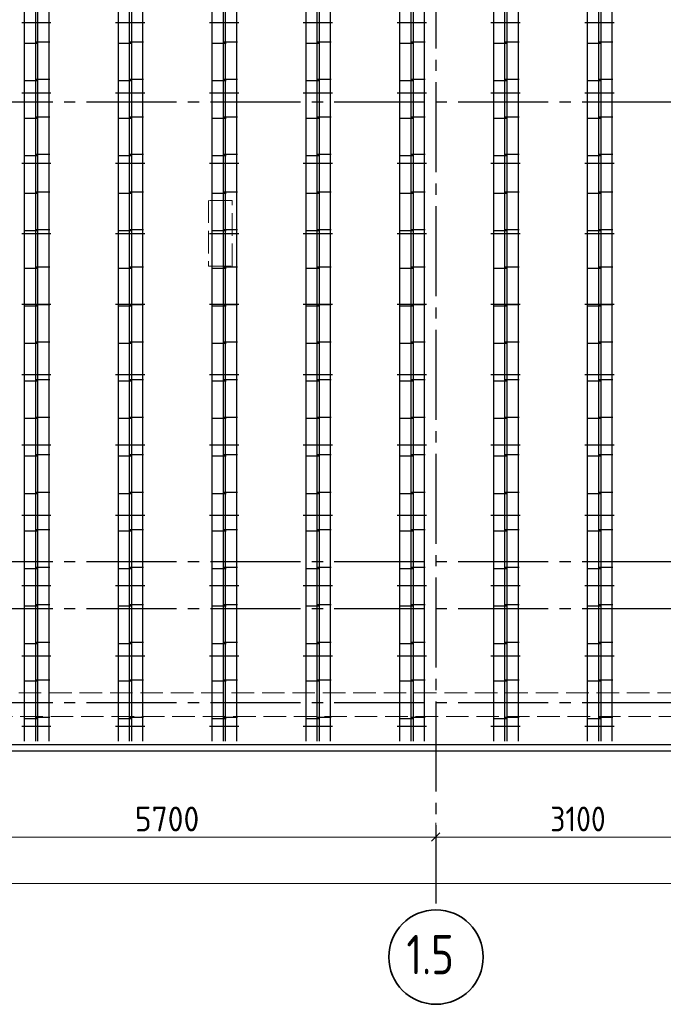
# Model space of a CAD drawing. Header units: millimetres. Extents: x 0 to 50400, y -48 to 35640.
# Tile 11 of 18: x 25783 to 32640, y 7244 to 17738. Entities that reach past the tile are written whole.
import ezdxf

# ---------------------------------------------------------------- set-up
doc = ezdxf.new("R2010")
doc.units = ezdxf.units.MM
doc.linetypes.add('______2', pattern=[324, 240, -84])
doc.linetypes.add('______5', pattern=[1320, 960, -120, 120, -120])
for name, color, linetype, lineweight in [('Standard', 7, 'Continuous', 25), ('ЖБ Пилон', 7, 'Continuous', 35), ('ЖБ Плита Фундамента верхний уровень', 7, 'Continuous', 35), ('ЖБ Стена верхний уровень', 7, 'Continuous', 35), ('Размерная линия_ общее', 7, 'Continuous', 13), ('Фиксатор', 7, 'Continuous', 13)]:
    doc.layers.add(name, color=color, linetype=linetype, lineweight=lineweight)
doc.layers.add('Оси', color=7, linetype='______5', lineweight=13, true_color=0x656565)
doc.styles.add('ISOCPEUR', font='txt')

msp = doc.modelspace()

# ---------------------------------------------------------------- linework, layer by layer
at = {"layer": 'Standard', "color": 254, "linetype": 'Continuous', "lineweight": -3, "true_color": 0xc4c4ff, "transparency": 33554687}
msp.add_lwpolyline([(9704, 9947), (39216, 9947), (39216, 32977), (9704, 32977), (9704, 9947)], dxfattribs=at)
at = {"layer": 'ЖБ Пилон', "color": 253, "linetype": '______2', "lineweight": 13, "true_color": 0xa0a0a0, "transparency": 33554687}
for p, q in [((28045, 15812), (27795, 15812)), ((27795, 15812), (27795, 15112)), ((28045, 15112), (28045, 15812)), ((27795, 15112), (28045, 15112))]:
    msp.add_line(p, q, dxfattribs=at)
at = {"layer": 'ЖБ Плита Фундамента верхний уровень', "color": 251, "linetype": 'Continuous', "lineweight": 25, "true_color": 0x656565, "transparency": 33554687}
msp.add_line((8715, 10012), (40215, 10012), dxfattribs=at)
at = {"layer": 'ЖБ Стена верхний уровень', "color": 253, "linetype": '______2', "lineweight": 13, "true_color": 0xa0a0a0, "transparency": 33554687}
for p, q in [((33465, 10562), (15765, 10562)), ((9265, 10312), (40165, 10312))]:
    msp.add_line(p, q, dxfattribs=at)
at = {"layer": 'Оси', "color": 8, "linetype": '______5', "lineweight": -3, "transparency": 33554687}
for p, q in [((30215, 32912), (30215, 8317)), ((8015, 16862), (42965, 16862)), ((8015, 11962), (42965, 11962)), ((8015, 11462), (42965, 11462)), ((8015, 10462), (42965, 10462))]:
    msp.add_line(p, q, dxfattribs=at)
at = {"layer": 'Оси', "color": 7, "linetype": 'Continuous', "lineweight": 35, "transparency": 33554687}
msp.add_circle((30218, 7747), 503, dxfattribs=at)
at = {"layer": 'Размерная линия_ общее', "color": 7, "linetype": 'Continuous', "lineweight": 13, "transparency": 33554687}
for p, q in [((30215, 9027), (30215, 9177)), ((24515, 9027), (30215, 9027)), ((30215, 9027), (30215, 8877)), ((30215, 9027), (33315, 9027)), ((9265, 8532), (40065, 8532))]:
    msp.add_line(p, q, dxfattribs=at)
at = {"layer": 'Размерная линия_ общее', "color": 7, "linetype": 'Continuous', "lineweight": 25, "transparency": 33554687}
msp.add_line((30170, 8982), (30260, 9072), dxfattribs=at)
at = {"layer": 'Фиксатор', "color": 7, "linetype": 'Continuous', "lineweight": 25, "transparency": 33554687}
for p, q in [((25834, 10047), (25834, 32877)), ((25834, 10047), (25834, 32877)), ((25953, 10047), (25953, 32877)), ((25953, 10047), (25953, 32877)), ((25977, 10047), (25977, 32877)), ((25977, 10047), (25977, 32877)), ((26096, 10047), (26096, 32877)), ((26096, 10047), (26096, 32877)), ((26834, 10047), (26834, 32877)), ((26834, 10047), (26834, 32877)), ((26953, 10047), (26953, 32877)), ((26953, 10047), (26953, 32877)), ((26977, 10047), (26977, 32877)), ((26977, 10047), (26977, 32877)), ((27096, 10047), (27096, 32877)), ((27096, 10047), (27096, 32877)), ((27834, 10047), (27834, 32877)), ((27834, 10047), (27834, 32877)), ((27953, 10047), (27953, 32877)), ((27953, 10047), (27953, 32877)), ((27977, 10047), (27977, 32877)), ((27977, 10047), (27977, 32877)), ((28096, 10047), (28096, 32877)), ((28096, 10047), (28096, 32877)), ((28834, 10047), (28834, 32877)), ((28834, 10047), (28834, 32877)), ((28953, 10047), (28953, 32877)), ((28953, 10047), (28953, 32877)), ((28977, 10047), (28977, 32877)), ((28977, 10047), (28977, 32877)), ((29096, 10047), (29096, 32877)), ((29096, 10047), (29096, 32877)), ((30834, 10047), (30834, 32877)), ((30834, 10047), (30834, 32877)), ((30953, 10047), (30953, 32877)), ((30953, 10047), (30953, 32877)), ((30977, 10047), (30977, 32877)), ((30977, 10047), (30977, 32877)), ((31096, 10047), (31096, 32877)), ((31096, 10047), (31096, 32877)), ((31834, 10047), (31834, 32877)), ((31834, 10047), (31834, 32877)), ((31953, 10047), (31953, 32877)), ((31953, 10047), (31953, 32877)), ((31977, 10047), (31977, 32877)), ((31977, 10047), (31977, 32877)), ((32096, 10047), (32096, 32877)), ((32096, 10047), (32096, 32877)), ((29834, 10047), (29834, 26007)), ((29834, 10047), (29834, 26007)), ((29953, 10047), (29953, 26007)), ((29953, 10047), (29953, 26007)), ((29977, 10047), (29977, 26007)), ((29977, 10047), (29977, 26007)), ((30096, 10047), (30096, 26007)), ((30096, 10047), (30096, 26007)), ((25804, 17708), (26116, 17708)), ((25804, 17708), (26116, 17708)), ((26804, 17708), (27116, 17708)), ((26804, 17708), (27116, 17708)), ((27804, 17708), (28116, 17708)), ((27804, 17708), (28116, 17708)), ((28804, 17708), (29116, 17708)), ((28804, 17708), (29116, 17708)), ((29804, 17708), (30116, 17708)), ((29804, 17708), (30116, 17708)), ((30804, 17708), (31116, 17708)), ((30804, 17708), (31116, 17708)), ((31804, 17708), (32116, 17708)), ((31804, 17708), (32116, 17708)), ((25827, 17490), (25981, 17490)), ((25827, 17490), (25981, 17490)), ((26103, 17500), (25950, 17500)), ((26103, 17500), (25950, 17500)), ((26827, 17490), (26981, 17490)), ((26827, 17490), (26981, 17490)), ((27103, 17500), (26950, 17500)), ((27103, 17500), (26950, 17500)), ((27827, 17490), (27981, 17490)), ((27827, 17490), (27981, 17490)), ((28103, 17500), (27950, 17500)), ((28103, 17500), (27950, 17500)), ((28827, 17490), (28981, 17490)), ((28827, 17490), (28981, 17490)), ((29103, 17500), (28950, 17500)), ((29103, 17500), (28950, 17500)), ((29827, 17490), (29981, 17490)), ((29827, 17490), (29981, 17490)), ((30103, 17500), (29950, 17500)), ((30103, 17500), (29950, 17500)), ((30827, 17490), (30981, 17490)), ((30827, 17490), (30981, 17490)), ((31103, 17500), (30950, 17500)), ((31103, 17500), (30950, 17500)), ((31827, 17490), (31981, 17490)), ((31827, 17490), (31981, 17490)), ((32103, 17500), (31950, 17500)), ((32103, 17500), (31950, 17500)), ((25827, 17090), (25981, 17090)), ((25827, 17090), (25981, 17090)), ((26103, 17100), (25950, 17100)), ((26103, 17100), (25950, 17100)), ((26827, 17090), (26981, 17090)), ((26827, 17090), (26981, 17090)), ((27103, 17100), (26950, 17100)), ((27103, 17100), (26950, 17100)), ((27827, 17090), (27981, 17090)), ((27827, 17090), (27981, 17090)), ((28103, 17100), (27950, 17100)), ((28103, 17100), (27950, 17100)), ((28827, 17090), (28981, 17090)), ((28827, 17090), (28981, 17090)), ((29103, 17100), (28950, 17100)), ((29103, 17100), (28950, 17100)), ((29827, 17090), (29981, 17090)), ((29827, 17090), (29981, 17090)), ((30103, 17100), (29950, 17100)), ((30103, 17100), (29950, 17100)), ((30827, 17090), (30981, 17090)), ((30827, 17090), (30981, 17090)), ((31103, 17100), (30950, 17100)), ((31103, 17100), (30950, 17100)), ((31827, 17090), (31981, 17090)), ((31827, 17090), (31981, 17090)), ((32103, 17100), (31950, 17100)), ((32103, 17100), (31950, 17100)), ((25804, 16958), (26116, 16958)), ((25804, 16958), (26116, 16958)), ((26804, 16958), (27116, 16958)), ((26804, 16958), (27116, 16958)), ((27804, 16958), (28116, 16958)), ((27804, 16958), (28116, 16958)), ((28804, 16958), (29116, 16958)), ((28804, 16958), (29116, 16958)), ((29804, 16958), (30116, 16958)), ((29804, 16958), (30116, 16958)), ((30804, 16958), (31116, 16958)), ((30804, 16958), (31116, 16958)), ((31804, 16958), (32116, 16958)), ((31804, 16958), (32116, 16958)), ((25827, 16690), (25981, 16690)), ((25827, 16690), (25981, 16690)), ((26103, 16700), (25950, 16700)), ((26103, 16700), (25950, 16700)), ((26827, 16690), (26981, 16690)), ((26827, 16690), (26981, 16690)), ((27103, 16700), (26950, 16700)), ((27103, 16700), (26950, 16700)), ((27827, 16690), (27981, 16690)), ((27827, 16690), (27981, 16690)), ((28103, 16700), (27950, 16700)), ((28103, 16700), (27950, 16700)), ((28827, 16690), (28981, 16690)), ((28827, 16690), (28981, 16690)), ((29103, 16700), (28950, 16700)), ((29103, 16700), (28950, 16700)), ((29827, 16690), (29981, 16690)), ((29827, 16690), (29981, 16690)), ((30103, 16700), (29950, 16700)), ((30103, 16700), (29950, 16700)), ((30827, 16690), (30981, 16690)), ((30827, 16690), (30981, 16690)), ((31103, 16700), (30950, 16700)), ((31103, 16700), (30950, 16700)), ((31827, 16690), (31981, 16690)), ((31827, 16690), (31981, 16690)), ((32103, 16700), (31950, 16700)), ((32103, 16700), (31950, 16700)), ((25827, 16290), (25981, 16290)), ((25827, 16290), (25981, 16290)), ((26103, 16300), (25950, 16300)), ((26103, 16300), (25950, 16300)), ((26827, 16290), (26981, 16290)), ((26827, 16290), (26981, 16290)), ((27103, 16300), (26950, 16300)), ((27103, 16300), (26950, 16300)), ((27827, 16290), (27981, 16290)), ((27827, 16290), (27981, 16290)), ((28103, 16300), (27950, 16300)), ((28103, 16300), (27950, 16300)), ((28827, 16290), (28981, 16290)), ((28827, 16290), (28981, 16290)), ((29103, 16300), (28950, 16300)), ((29103, 16300), (28950, 16300)), ((29827, 16290), (29981, 16290)), ((29827, 16290), (29981, 16290)), ((30103, 16300), (29950, 16300)), ((30103, 16300), (29950, 16300)), ((30827, 16290), (30981, 16290)), ((30827, 16290), (30981, 16290)), ((31103, 16300), (30950, 16300)), ((31103, 16300), (30950, 16300)), ((31827, 16290), (31981, 16290)), ((31827, 16290), (31981, 16290)), ((32103, 16300), (31950, 16300)), ((32103, 16300), (31950, 16300)), ((25804, 16208), (26116, 16208)), ((25804, 16208), (26116, 16208)), ((26804, 16208), (27116, 16208)), ((26804, 16208), (27116, 16208)), ((27804, 16208), (28116, 16208)), ((27804, 16208), (28116, 16208)), ((28804, 16208), (29116, 16208)), ((28804, 16208), (29116, 16208)), ((29804, 16208), (30116, 16208)), ((29804, 16208), (30116, 16208)), ((30804, 16208), (31116, 16208)), ((30804, 16208), (31116, 16208)), ((31804, 16208), (32116, 16208)), ((31804, 16208), (32116, 16208)), ((25827, 15890), (25981, 15890)), ((25827, 15890), (25981, 15890)), ((26103, 15900), (25950, 15900)), ((26103, 15900), (25950, 15900)), ((26827, 15890), (26981, 15890)), ((26827, 15890), (26981, 15890)), ((27103, 15900), (26950, 15900)), ((27103, 15900), (26950, 15900)), ((27827, 15890), (27981, 15890)), ((27827, 15890), (27981, 15890)), ((28103, 15900), (27950, 15900)), ((28103, 15900), (27950, 15900)), ((28827, 15890), (28981, 15890)), ((28827, 15890), (28981, 15890)), ((29103, 15900), (28950, 15900)), ((29103, 15900), (28950, 15900)), ((29827, 15890), (29981, 15890)), ((29827, 15890), (29981, 15890)), ((30103, 15900), (29950, 15900)), ((30103, 15900), (29950, 15900)), ((30827, 15890), (30981, 15890)), ((30827, 15890), (30981, 15890)), ((31103, 15900), (30950, 15900)), ((31103, 15900), (30950, 15900)), ((31827, 15890), (31981, 15890)), ((31827, 15890), (31981, 15890)), ((32103, 15900), (31950, 15900)), ((32103, 15900), (31950, 15900)), ((25804, 15458), (26116, 15458)), ((25804, 15458), (26116, 15458)), ((25827, 15490), (25981, 15490)), ((25827, 15490), (25981, 15490)), ((26103, 15500), (25950, 15500)), ((26103, 15500), (25950, 15500)), ((26804, 15458), (27116, 15458)), ((26804, 15458), (27116, 15458)), ((26827, 15490), (26981, 15490)), ((26827, 15490), (26981, 15490)), ((27103, 15500), (26950, 15500)), ((27103, 15500), (26950, 15500)), ((27804, 15458), (28116, 15458)), ((27804, 15458), (28116, 15458)), ((27827, 15490), (27981, 15490)), ((27827, 15490), (27981, 15490)), ((28103, 15500), (27950, 15500)), ((28103, 15500), (27950, 15500)), ((28804, 15458), (29116, 15458)), ((28804, 15458), (29116, 15458)), ((28827, 15490), (28981, 15490)), ((28827, 15490), (28981, 15490)), ((29103, 15500), (28950, 15500)), ((29103, 15500), (28950, 15500)), ((29804, 15458), (30116, 15458)), ((29804, 15458), (30116, 15458)), ((29827, 15490), (29981, 15490)), ((29827, 15490), (29981, 15490)), ((30103, 15500), (29950, 15500)), ((30103, 15500), (29950, 15500)), ((30804, 15458), (31116, 15458)), ((30804, 15458), (31116, 15458)), ((30827, 15490), (30981, 15490)), ((30827, 15490), (30981, 15490)), ((31103, 15500), (30950, 15500)), ((31103, 15500), (30950, 15500)), ((31804, 15458), (32116, 15458)), ((31804, 15458), (32116, 15458)), ((31827, 15490), (31981, 15490)), ((31827, 15490), (31981, 15490)), ((32103, 15500), (31950, 15500)), ((32103, 15500), (31950, 15500)), ((25827, 15090), (25981, 15090)), ((25827, 15090), (25981, 15090)), ((26103, 15100), (25950, 15100)), ((26103, 15100), (25950, 15100)), ((26827, 15090), (26981, 15090)), ((26827, 15090), (26981, 15090)), ((27103, 15100), (26950, 15100)), ((27103, 15100), (26950, 15100)), ((27827, 15090), (27981, 15090)), ((27827, 15090), (27981, 15090)), ((28103, 15100), (27950, 15100)), ((28103, 15100), (27950, 15100)), ((28827, 15090), (28981, 15090)), ((28827, 15090), (28981, 15090)), ((29103, 15100), (28950, 15100)), ((29103, 15100), (28950, 15100)), ((29827, 15090), (29981, 15090)), ((29827, 15090), (29981, 15090)), ((30103, 15100), (29950, 15100)), ((30103, 15100), (29950, 15100)), ((30827, 15090), (30981, 15090)), ((30827, 15090), (30981, 15090)), ((31103, 15100), (30950, 15100)), ((31103, 15100), (30950, 15100)), ((31827, 15090), (31981, 15090)), ((31827, 15090), (31981, 15090)), ((32103, 15100), (31950, 15100)), ((32103, 15100), (31950, 15100)), ((25804, 14708), (26116, 14708)), ((25804, 14708), (26116, 14708)), ((26103, 14700), (25950, 14700)), ((26103, 14700), (25950, 14700)), ((26804, 14708), (27116, 14708)), ((26804, 14708), (27116, 14708)), ((27103, 14700), (26950, 14700)), ((27103, 14700), (26950, 14700)), ((27804, 14708), (28116, 14708)), ((27804, 14708), (28116, 14708)), ((28103, 14700), (27950, 14700)), ((28103, 14700), (27950, 14700)), ((28804, 14708), (29116, 14708)), ((28804, 14708), (29116, 14708)), ((29103, 14700), (28950, 14700)), ((29103, 14700), (28950, 14700)), ((29804, 14708), (30116, 14708)), ((29804, 14708), (30116, 14708)), ((30103, 14700), (29950, 14700)), ((30103, 14700), (29950, 14700)), ((30804, 14708), (31116, 14708)), ((30804, 14708), (31116, 14708)), ((31103, 14700), (30950, 14700)), ((31103, 14700), (30950, 14700)), ((31804, 14708), (32116, 14708)), ((31804, 14708), (32116, 14708)), ((32103, 14700), (31950, 14700)), ((32103, 14700), (31950, 14700)), ((25827, 14690), (25981, 14690)), ((25827, 14690), (25981, 14690)), ((26827, 14690), (26981, 14690)), ((26827, 14690), (26981, 14690)), ((27827, 14690), (27981, 14690)), ((27827, 14690), (27981, 14690)), ((28827, 14690), (28981, 14690)), ((28827, 14690), (28981, 14690)), ((29827, 14690), (29981, 14690)), ((29827, 14690), (29981, 14690)), ((30827, 14690), (30981, 14690)), ((30827, 14690), (30981, 14690)), ((31827, 14690), (31981, 14690)), ((31827, 14690), (31981, 14690)), ((25827, 14290), (25981, 14290)), ((25827, 14290), (25981, 14290)), ((26103, 14300), (25950, 14300)), ((26103, 14300), (25950, 14300)), ((26827, 14290), (26981, 14290)), ((26827, 14290), (26981, 14290)), ((27103, 14300), (26950, 14300)), ((27103, 14300), (26950, 14300)), ((27827, 14290), (27981, 14290)), ((27827, 14290), (27981, 14290)), ((28103, 14300), (27950, 14300)), ((28103, 14300), (27950, 14300)), ((28827, 14290), (28981, 14290)), ((28827, 14290), (28981, 14290)), ((29103, 14300), (28950, 14300)), ((29103, 14300), (28950, 14300)), ((29827, 14290), (29981, 14290)), ((29827, 14290), (29981, 14290)), ((30103, 14300), (29950, 14300)), ((30103, 14300), (29950, 14300)), ((30827, 14290), (30981, 14290)), ((30827, 14290), (30981, 14290)), ((31103, 14300), (30950, 14300)), ((31103, 14300), (30950, 14300)), ((31827, 14290), (31981, 14290)), ((31827, 14290), (31981, 14290)), ((32103, 14300), (31950, 14300)), ((32103, 14300), (31950, 14300)), ((25804, 13958), (26116, 13958)), ((25804, 13958), (26116, 13958)), ((25827, 13890), (25981, 13890)), ((25827, 13890), (25981, 13890)), ((26103, 13900), (25950, 13900)), ((26103, 13900), (25950, 13900)), ((26804, 13958), (27116, 13958)), ((26804, 13958), (27116, 13958)), ((26827, 13890), (26981, 13890)), ((26827, 13890), (26981, 13890)), ((27103, 13900), (26950, 13900)), ((27103, 13900), (26950, 13900)), ((27804, 13958), (28116, 13958)), ((27804, 13958), (28116, 13958)), ((27827, 13890), (27981, 13890)), ((27827, 13890), (27981, 13890)), ((28103, 13900), (27950, 13900)), ((28103, 13900), (27950, 13900)), ((28804, 13958), (29116, 13958)), ((28804, 13958), (29116, 13958)), ((28827, 13890), (28981, 13890)), ((28827, 13890), (28981, 13890)), ((29103, 13900), (28950, 13900)), ((29103, 13900), (28950, 13900)), ((29804, 13958), (30116, 13958)), ((29804, 13958), (30116, 13958)), ((29827, 13890), (29981, 13890)), ((29827, 13890), (29981, 13890)), ((30103, 13900), (29950, 13900)), ((30103, 13900), (29950, 13900)), ((30804, 13958), (31116, 13958)), ((30804, 13958), (31116, 13958)), ((30827, 13890), (30981, 13890)), ((30827, 13890), (30981, 13890)), ((31103, 13900), (30950, 13900)), ((31103, 13900), (30950, 13900)), ((31804, 13958), (32116, 13958)), ((31804, 13958), (32116, 13958)), ((31827, 13890), (31981, 13890)), ((31827, 13890), (31981, 13890)), ((32103, 13900), (31950, 13900)), ((32103, 13900), (31950, 13900)), ((25827, 13490), (25981, 13490)), ((25827, 13490), (25981, 13490)), ((26103, 13500), (25950, 13500)), ((26103, 13500), (25950, 13500)), ((26827, 13490), (26981, 13490)), ((26827, 13490), (26981, 13490)), ((27103, 13500), (26950, 13500)), ((27103, 13500), (26950, 13500)), ((27827, 13490), (27981, 13490)), ((27827, 13490), (27981, 13490)), ((28103, 13500), (27950, 13500)), ((28103, 13500), (27950, 13500)), ((28827, 13490), (28981, 13490)), ((28827, 13490), (28981, 13490)), ((29103, 13500), (28950, 13500)), ((29103, 13500), (28950, 13500)), ((29827, 13490), (29981, 13490)), ((29827, 13490), (29981, 13490)), ((30103, 13500), (29950, 13500)), ((30103, 13500), (29950, 13500)), ((30827, 13490), (30981, 13490)), ((30827, 13490), (30981, 13490)), ((31103, 13500), (30950, 13500)), ((31103, 13500), (30950, 13500)), ((31827, 13490), (31981, 13490)), ((31827, 13490), (31981, 13490)), ((32103, 13500), (31950, 13500)), ((32103, 13500), (31950, 13500)), ((25804, 13208), (26116, 13208)), ((25804, 13208), (26116, 13208)), ((26804, 13208), (27116, 13208)), ((26804, 13208), (27116, 13208)), ((27804, 13208), (28116, 13208)), ((27804, 13208), (28116, 13208)), ((28804, 13208), (29116, 13208)), ((28804, 13208), (29116, 13208)), ((29804, 13208), (30116, 13208)), ((29804, 13208), (30116, 13208)), ((30804, 13208), (31116, 13208)), ((30804, 13208), (31116, 13208)), ((31804, 13208), (32116, 13208)), ((31804, 13208), (32116, 13208)), ((25827, 13090), (25981, 13090)), ((25827, 13090), (25981, 13090)), ((26103, 13100), (25950, 13100)), ((26103, 13100), (25950, 13100)), ((26827, 13090), (26981, 13090)), ((26827, 13090), (26981, 13090)), ((27103, 13100), (26950, 13100)), ((27103, 13100), (26950, 13100)), ((27827, 13090), (27981, 13090)), ((27827, 13090), (27981, 13090)), ((28103, 13100), (27950, 13100)), ((28103, 13100), (27950, 13100)), ((28827, 13090), (28981, 13090)), ((28827, 13090), (28981, 13090)), ((29103, 13100), (28950, 13100)), ((29103, 13100), (28950, 13100)), ((29827, 13090), (29981, 13090)), ((29827, 13090), (29981, 13090)), ((30103, 13100), (29950, 13100)), ((30103, 13100), (29950, 13100)), ((30827, 13090), (30981, 13090)), ((30827, 13090), (30981, 13090)), ((31103, 13100), (30950, 13100)), ((31103, 13100), (30950, 13100)), ((31827, 13090), (31981, 13090)), ((31827, 13090), (31981, 13090)), ((32103, 13100), (31950, 13100)), ((32103, 13100), (31950, 13100)), ((26103, 12700), (25950, 12700)), ((26103, 12700), (25950, 12700)), ((27103, 12700), (26950, 12700)), ((27103, 12700), (26950, 12700)), ((28103, 12700), (27950, 12700)), ((28103, 12700), (27950, 12700)), ((29103, 12700), (28950, 12700)), ((29103, 12700), (28950, 12700)), ((30103, 12700), (29950, 12700)), ((30103, 12700), (29950, 12700)), ((31103, 12700), (30950, 12700)), ((31103, 12700), (30950, 12700)), ((32103, 12700), (31950, 12700)), ((32103, 12700), (31950, 12700)), ((25827, 12690), (25981, 12690)), ((25827, 12690), (25981, 12690)), ((26827, 12690), (26981, 12690)), ((26827, 12690), (26981, 12690)), ((27827, 12690), (27981, 12690)), ((27827, 12690), (27981, 12690)), ((28827, 12690), (28981, 12690)), ((28827, 12690), (28981, 12690)), ((29827, 12690), (29981, 12690)), ((29827, 12690), (29981, 12690)), ((30827, 12690), (30981, 12690)), ((30827, 12690), (30981, 12690)), ((31827, 12690), (31981, 12690)), ((31827, 12690), (31981, 12690)), ((25804, 12458), (26116, 12458)), ((25804, 12458), (26116, 12458)), ((26804, 12458), (27116, 12458)), ((26804, 12458), (27116, 12458)), ((27804, 12458), (28116, 12458)), ((27804, 12458), (28116, 12458)), ((28804, 12458), (29116, 12458)), ((28804, 12458), (29116, 12458)), ((29804, 12458), (30116, 12458)), ((29804, 12458), (30116, 12458)), ((30804, 12458), (31116, 12458)), ((30804, 12458), (31116, 12458)), ((31804, 12458), (32116, 12458)), ((31804, 12458), (32116, 12458)), ((25827, 12290), (25981, 12290)), ((25827, 12290), (25981, 12290)), ((26103, 12300), (25950, 12300)), ((26103, 12300), (25950, 12300)), ((26827, 12290), (26981, 12290)), ((26827, 12290), (26981, 12290)), ((27103, 12300), (26950, 12300)), ((27103, 12300), (26950, 12300)), ((27827, 12290), (27981, 12290)), ((27827, 12290), (27981, 12290)), ((28103, 12300), (27950, 12300)), ((28103, 12300), (27950, 12300)), ((28827, 12290), (28981, 12290)), ((28827, 12290), (28981, 12290)), ((29103, 12300), (28950, 12300)), ((29103, 12300), (28950, 12300)), ((29827, 12290), (29981, 12290)), ((29827, 12290), (29981, 12290)), ((30103, 12300), (29950, 12300)), ((30103, 12300), (29950, 12300)), ((30827, 12290), (30981, 12290)), ((30827, 12290), (30981, 12290)), ((31103, 12300), (30950, 12300)), ((31103, 12300), (30950, 12300)), ((31827, 12290), (31981, 12290)), ((31827, 12290), (31981, 12290)), ((32103, 12300), (31950, 12300)), ((32103, 12300), (31950, 12300)), ((25827, 11890), (25981, 11890)), ((25827, 11890), (25981, 11890)), ((26103, 11900), (25950, 11900)), ((26103, 11900), (25950, 11900)), ((26827, 11890), (26981, 11890)), ((26827, 11890), (26981, 11890)), ((27103, 11900), (26950, 11900)), ((27103, 11900), (26950, 11900)), ((27827, 11890), (27981, 11890)), ((27827, 11890), (27981, 11890)), ((28103, 11900), (27950, 11900)), ((28103, 11900), (27950, 11900)), ((28827, 11890), (28981, 11890)), ((28827, 11890), (28981, 11890)), ((29103, 11900), (28950, 11900)), ((29103, 11900), (28950, 11900)), ((29827, 11890), (29981, 11890)), ((29827, 11890), (29981, 11890)), ((30103, 11900), (29950, 11900)), ((30103, 11900), (29950, 11900)), ((30827, 11890), (30981, 11890)), ((30827, 11890), (30981, 11890)), ((31103, 11900), (30950, 11900)), ((31103, 11900), (30950, 11900)), ((31827, 11890), (31981, 11890)), ((31827, 11890), (31981, 11890)), ((32103, 11900), (31950, 11900)), ((32103, 11900), (31950, 11900)), ((25804, 11708), (26116, 11708)), ((25804, 11708), (26116, 11708)), ((26804, 11708), (27116, 11708)), ((26804, 11708), (27116, 11708)), ((27804, 11708), (28116, 11708)), ((27804, 11708), (28116, 11708)), ((28804, 11708), (29116, 11708)), ((28804, 11708), (29116, 11708)), ((29804, 11708), (30116, 11708)), ((29804, 11708), (30116, 11708)), ((30804, 11708), (31116, 11708)), ((30804, 11708), (31116, 11708)), ((31804, 11708), (32116, 11708)), ((31804, 11708), (32116, 11708)), ((25827, 11490), (25981, 11490)), ((25827, 11490), (25981, 11490)), ((26103, 11500), (25950, 11500)), ((26103, 11500), (25950, 11500)), ((26827, 11490), (26981, 11490)), ((26827, 11490), (26981, 11490)), ((27103, 11500), (26950, 11500)), ((27103, 11500), (26950, 11500)), ((27827, 11490), (27981, 11490)), ((27827, 11490), (27981, 11490)), ((28103, 11500), (27950, 11500)), ((28103, 11500), (27950, 11500)), ((28827, 11490), (28981, 11490)), ((28827, 11490), (28981, 11490)), ((29103, 11500), (28950, 11500)), ((29103, 11500), (28950, 11500)), ((29827, 11490), (29981, 11490)), ((29827, 11490), (29981, 11490)), ((30103, 11500), (29950, 11500)), ((30103, 11500), (29950, 11500)), ((30827, 11490), (30981, 11490)), ((30827, 11490), (30981, 11490)), ((31103, 11500), (30950, 11500)), ((31103, 11500), (30950, 11500)), ((31827, 11490), (31981, 11490)), ((31827, 11490), (31981, 11490)), ((32103, 11500), (31950, 11500)), ((32103, 11500), (31950, 11500)), ((25827, 11090), (25981, 11090)), ((25827, 11090), (25981, 11090)), ((26103, 11100), (25950, 11100)), ((26103, 11100), (25950, 11100)), ((26827, 11090), (26981, 11090)), ((26827, 11090), (26981, 11090)), ((27103, 11100), (26950, 11100)), ((27103, 11100), (26950, 11100)), ((27827, 11090), (27981, 11090)), ((27827, 11090), (27981, 11090)), ((28103, 11100), (27950, 11100)), ((28103, 11100), (27950, 11100)), ((28827, 11090), (28981, 11090)), ((28827, 11090), (28981, 11090)), ((29103, 11100), (28950, 11100)), ((29103, 11100), (28950, 11100)), ((29827, 11090), (29981, 11090)), ((29827, 11090), (29981, 11090)), ((30103, 11100), (29950, 11100)), ((30103, 11100), (29950, 11100)), ((30827, 11090), (30981, 11090)), ((30827, 11090), (30981, 11090)), ((31103, 11100), (30950, 11100)), ((31103, 11100), (30950, 11100)), ((31827, 11090), (31981, 11090)), ((31827, 11090), (31981, 11090)), ((32103, 11100), (31950, 11100)), ((32103, 11100), (31950, 11100)), ((25804, 10958), (26116, 10958)), ((25804, 10958), (26116, 10958)), ((26804, 10958), (27116, 10958)), ((26804, 10958), (27116, 10958)), ((27804, 10958), (28116, 10958)), ((27804, 10958), (28116, 10958)), ((28804, 10958), (29116, 10958)), ((28804, 10958), (29116, 10958)), ((29804, 10958), (30116, 10958)), ((29804, 10958), (30116, 10958)), ((30804, 10958), (31116, 10958)), ((30804, 10958), (31116, 10958)), ((31804, 10958), (32116, 10958)), ((31804, 10958), (32116, 10958)), ((25827, 10690), (25981, 10690)), ((25827, 10690), (25981, 10690)), ((26103, 10700), (25950, 10700)), ((26103, 10700), (25950, 10700)), ((26827, 10690), (26981, 10690)), ((26827, 10690), (26981, 10690)), ((27103, 10700), (26950, 10700)), ((27103, 10700), (26950, 10700)), ((27827, 10690), (27981, 10690)), ((27827, 10690), (27981, 10690)), ((28103, 10700), (27950, 10700)), ((28103, 10700), (27950, 10700)), ((28827, 10690), (28981, 10690)), ((28827, 10690), (28981, 10690)), ((29103, 10700), (28950, 10700)), ((29103, 10700), (28950, 10700)), ((29827, 10690), (29981, 10690)), ((29827, 10690), (29981, 10690)), ((30103, 10700), (29950, 10700)), ((30103, 10700), (29950, 10700)), ((30827, 10690), (30981, 10690)), ((30827, 10690), (30981, 10690)), ((31103, 10700), (30950, 10700)), ((31103, 10700), (30950, 10700)), ((31827, 10690), (31981, 10690)), ((31827, 10690), (31981, 10690)), ((32103, 10700), (31950, 10700)), ((32103, 10700), (31950, 10700)), ((25827, 10290), (25981, 10290)), ((25827, 10290), (25981, 10290)), ((26103, 10300), (25950, 10300)), ((26103, 10300), (25950, 10300)), ((26827, 10290), (26981, 10290)), ((26827, 10290), (26981, 10290)), ((27103, 10300), (26950, 10300)), ((27103, 10300), (26950, 10300)), ((27827, 10290), (27981, 10290)), ((27827, 10290), (27981, 10290)), ((28103, 10300), (27950, 10300)), ((28103, 10300), (27950, 10300)), ((28827, 10290), (28981, 10290)), ((28827, 10290), (28981, 10290)), ((29103, 10300), (28950, 10300)), ((29103, 10300), (28950, 10300)), ((29827, 10290), (29981, 10290)), ((29827, 10290), (29981, 10290)), ((30103, 10300), (29950, 10300)), ((30103, 10300), (29950, 10300)), ((30827, 10290), (30981, 10290)), ((30827, 10290), (30981, 10290)), ((31103, 10300), (30950, 10300)), ((31103, 10300), (30950, 10300)), ((31827, 10290), (31981, 10290)), ((31827, 10290), (31981, 10290)), ((32103, 10300), (31950, 10300)), ((32103, 10300), (31950, 10300)), ((25804, 10208), (26116, 10208)), ((25804, 10208), (26116, 10208)), ((26804, 10208), (27116, 10208)), ((26804, 10208), (27116, 10208)), ((27804, 10208), (28116, 10208)), ((27804, 10208), (28116, 10208)), ((28804, 10208), (29116, 10208)), ((28804, 10208), (29116, 10208)), ((29804, 10208), (30116, 10208)), ((29804, 10208), (30116, 10208)), ((30804, 10208), (31116, 10208)), ((30804, 10208), (31116, 10208)), ((31804, 10208), (32116, 10208)), ((31804, 10208), (32116, 10208))]:
    msp.add_line(p, q, dxfattribs=at)

# ---------------------------------------------------------------- texts
at = {"layer": 'Оси', "color": 7, "linetype": 'Continuous', "lineweight": 35, "transparency": 33554687, "insert": (29903, 7564), "char_height": 420, "width": 795.3, "attachment_point": 7, "style": 'ISOCPEUR'}
msp.add_mtext('\\W0.79;1.5', dxfattribs=at)
at = {"layer": 'Размерная линия_ общее', "color": 7, "linetype": 'Continuous', "lineweight": 25, "transparency": 33554687, "char_height": 264, "attachment_point": 7, "style": 'ISOCPEUR'}
for s, insert, width in [('\\W0.93;5700', (27009, 9087), 861.71), ('\\W0.87;3100', (31435, 9087), 800.29)]:
    msp.add_mtext(s, dxfattribs=dict(at, insert=insert, width=width))

doc.saveas('drawing.dxf')
